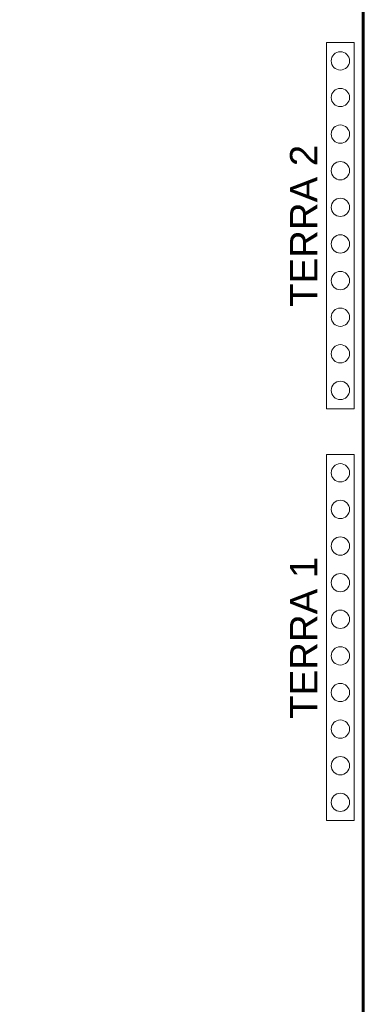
# Model space of a CAD drawing. Extents: x 5066 to 9756, y -2696 to -1109.
# Tile 14 of 248: x 9429.48 to 9430.9, y -2693.12 to -2689.04. Entities that reach past the tile are written whole.
import ezdxf

# ---------------------------------------------------------------- set-up
doc = ezdxf.new("R2010")
doc.units = 0
doc.header["$MEASUREMENT"] = 0
doc.linetypes.add('NULL', pattern=[0])
for name, color, linetype, lineweight in [('DI-Barramento Terra quadro executivo', 3, 'CONTINUOUS', 5), ('DI-Linhas do diagrama', 3, 'CONTINUOUS', 20), ('DI-Paredes quadro executivo', 7, 'CONTINUOUS', 60), ('DI-Textos', 7, 'CONTINUOUS', 9)]:
    doc.layers.add(name, color=color, linetype=linetype, lineweight=lineweight)
doc.styles.add('Arial', font='arial.ttf')

msp = doc.modelspace()

# ---------------------------------------------------------------- linework, layer by layer
at = {"layer": 'DI-Barramento Terra quadro executivo'}
for points in [[(9430.7515, -2689.1315), (9430.8655, -2689.1315), (9430.8655, -2690.6515), (9430.7515, -2690.6515), (9430.7515, -2689.1315)], [(9430.7515, -2690.8415), (9430.8655, -2690.8415), (9430.8655, -2692.3615), (9430.7515, -2692.3615), (9430.7515, -2690.8415)]]:
    msp.add_lwpolyline(points, dxfattribs=at)
at = {"layer": 'DI-Linhas do diagrama'}
for centre in [(9430.8085, -2689.2075), (9430.8085, -2689.3595), (9430.8085, -2689.5115), (9430.8085, -2689.6635), (9430.8085, -2689.8155), (9430.8085, -2689.9675), (9430.8085, -2690.1195), (9430.8085, -2690.2715), (9430.8085, -2690.4235), (9430.8085, -2690.5755), (9430.8085, -2690.9175), (9430.8085, -2691.0695), (9430.8085, -2691.2215), (9430.8085, -2691.3735), (9430.8085, -2691.5255), (9430.8085, -2691.6775), (9430.8085, -2691.8295), (9430.8085, -2691.9815), (9430.8085, -2692.1335), (9430.8085, -2692.2855)]:
    msp.add_circle(centre, 0.038, dxfattribs=at)
at = {"layer": 'DI-Paredes quadro executivo'}
msp.add_lwpolyline([(9423.1135, -2684.6665), (9430.9035, -2684.6665), (9430.9035, -2693.4065), (9423.1135, -2693.4065), (9423.1135, -2684.6665)], dxfattribs=at)

# ---------------------------------------------------------------- texts
at = {"layer": 'DI-Textos', "linetype": 'NULL', "char_height": 0.114, "width": 1.283836, "attachment_point": 7, "rotation": 90.0002, "line_spacing_factor": 0.6, "style": 'Arial'}
for s, insert in [('TERRA 2', (9430.7135, -2690.2285)), ('TERRA 1', (9430.7135, -2691.9385))]:
    msp.add_mtext(s, dxfattribs=dict(at, insert=insert))

doc.saveas('drawing.dxf')
